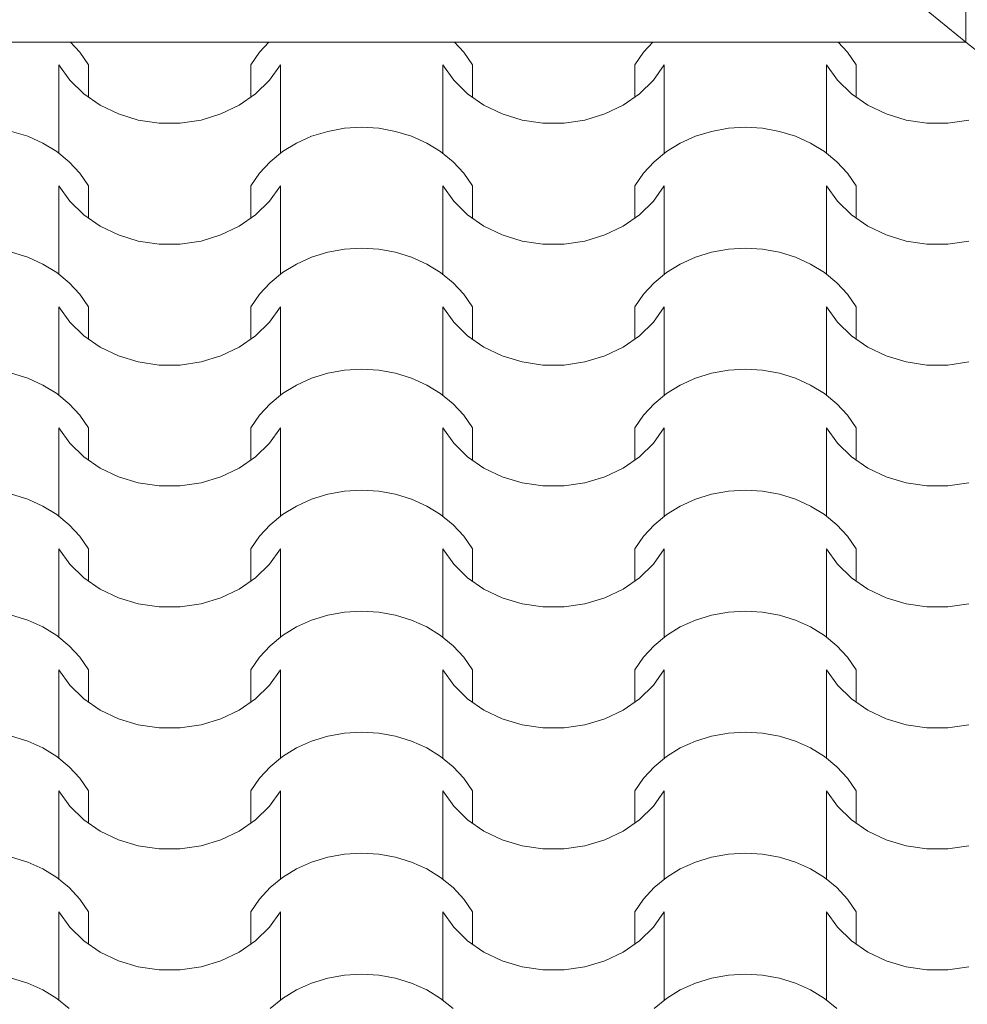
# Model space of a CAD drawing. Extents: x -631805 to -376315, y -40155 to 84873.
# Tile 252 of 256: x -487481 to -486478, y 71181 to 72224. Entities that reach past the tile are written whole.
import ezdxf

# ---------------------------------------------------------------- set-up
doc = ezdxf.new("R2010")
doc.units = 0
doc.header["$MEASUREMENT"] = 0
doc.linetypes.add('Dashed', pattern=[564.444447, 282.222223, -282.222223])
doc.layers.add('arch wypelnienia_Nr_Pióra__102', color=252, linetype='Continuous', lineweight=9)
doc.layers.add('INWENT.ŚCIANY_Nr_Pióra__21', color=252, linetype='Continuous', lineweight=9)

# ---------------------------------------------------------------- blocks, each defined once
blk = doc.blocks.new('*X885')
at = {"layer": 'arch wypelnienia_Nr_Pióra__102', "linetype": 'Continuous'}
for p, q in [((-489115.6, 136661.9), (-489125.5, 136672.7)), ((-488915.5, 136672.7), (-488925.4, 136661.9)), ((-488709.2, 136661.9), (-488719.1, 136672.7)), ((-488509.1, 136672.7), (-488519, 136661.9)), ((-488302.8, 136661.9), (-488312.7, 136672.7)), ((-489106.4, 136648.6), (-489115.6, 136661.9)), ((-488925.4, 136661.9), (-488934.6, 136648.6)), ((-488700, 136648.6), (-488709.2, 136661.9)), ((-488519, 136661.9), (-488528.2, 136648.6)), ((-488293.6, 136648.6), (-488302.8, 136661.9)), ((-489137.8, 136574.2), (-489137.8, 136648.6)), ((-489137.8, 136648.6), (-489126.2, 136632.3)), ((-489106.4, 136614.4), (-489106.4, 136648.6)), ((-488934.6, 136614.4), (-488934.6, 136648.6)), ((-488914.8, 136632.3), (-488903.2, 136648.6)), ((-488903.2, 136574.2), (-488903.2, 136648.6)), ((-488731.4, 136574.2), (-488731.4, 136648.6)), ((-488731.4, 136648.6), (-488719.8, 136632.3)), ((-488700, 136614.4), (-488700, 136648.6)), ((-488528.2, 136614.4), (-488528.2, 136648.6)), ((-488508.4, 136632.3), (-488496.8, 136648.6)), ((-488496.8, 136574.2), (-488496.8, 136648.6)), ((-488325, 136574.2), (-488325, 136648.6)), ((-488325, 136648.6), (-488313.4, 136632.3)), ((-488293.6, 136614.4), (-488293.6, 136648.6)), ((-489137.8, 136555.1), (-489137.8, 136629.5)), ((-489126.2, 136632.3), (-489111.5, 136617.9)), ((-488929.5, 136617.9), (-488914.8, 136632.3)), ((-488903.2, 136555.1), (-488903.2, 136629.5)), ((-488731.4, 136555.1), (-488731.4, 136629.5)), ((-488719.8, 136632.3), (-488705.1, 136617.9)), ((-488523.1, 136617.9), (-488508.4, 136632.3)), ((-488496.8, 136555.1), (-488496.8, 136629.5)), ((-488325, 136555.1), (-488325, 136629.5)), ((-488313.4, 136632.3), (-488298.7, 136617.9)), ((-489111.5, 136617.9), (-489094.2, 136605.9)), ((-488946.8, 136605.9), (-488929.5, 136617.9)), ((-488705.1, 136617.9), (-488687.8, 136605.9)), ((-488540.4, 136605.9), (-488523.1, 136617.9)), ((-488298.7, 136617.9), (-488281.4, 136605.9)), ((-489094.2, 136605.9), (-489074.7, 136596.6)), ((-488966.3, 136596.6), (-488946.8, 136605.9)), ((-488687.8, 136605.9), (-488668.3, 136596.6)), ((-488559.9, 136596.6), (-488540.4, 136605.9)), ((-488281.4, 136605.9), (-488261.9, 136596.6)), ((-489074.7, 136596.6), (-489053.7, 136590.2)), ((-488987.3, 136590.2), (-488966.3, 136596.6)), ((-488668.3, 136596.6), (-488647.3, 136590.2)), ((-488580.9, 136590.2), (-488559.9, 136596.6)), ((-488261.9, 136596.6), (-488240.9, 136590.2)), ((-489053.7, 136590.2), (-489031.7, 136587)), ((-489031.7, 136587), (-489020.5, 136587)), ((-489020.5, 136587), (-489009.3, 136587)), ((-489009.3, 136587), (-488987.3, 136590.2)), ((-488647.3, 136590.2), (-488625.3, 136587)), ((-488625.3, 136587), (-488614.1, 136587)), ((-488614.1, 136587), (-488602.9, 136587)), ((-488602.9, 136587), (-488580.9, 136590.2)), ((-488240.9, 136590.2), (-488218.9, 136587)), ((-488218.9, 136587), (-488207.7, 136587)), ((-488207.7, 136587), (-488196.5, 136587)), ((-488196.5, 136587), (-488174.5, 136590.2)), ((-489170.8, 136573), (-489187.8, 136578.2)), ((-489154.7, 136565.7), (-489170.8, 136573)), ((-488870.2, 136573), (-488886.3, 136565.7)), ((-488853.2, 136578.2), (-488870.2, 136573)), ((-488835.4, 136581.4), (-488853.2, 136578.2)), ((-488817.3, 136582.5), (-488835.4, 136581.4)), ((-488799.2, 136581.4), (-488817.3, 136582.5)), ((-488781.4, 136578.2), (-488799.2, 136581.4)), ((-488764.4, 136573), (-488781.4, 136578.2)), ((-488748.3, 136565.7), (-488764.4, 136573)), ((-488463.8, 136573), (-488479.9, 136565.7)), ((-488446.8, 136578.2), (-488463.8, 136573)), ((-488429, 136581.4), (-488446.8, 136578.2)), ((-488410.9, 136582.5), (-488429, 136581.4)), ((-488392.8, 136581.4), (-488410.9, 136582.5)), ((-488375, 136578.2), (-488392.8, 136581.4)), ((-488358, 136573), (-488375, 136578.2)), ((-488341.9, 136565.7), (-488358, 136573)), ((-489140, 136556.7), (-489154.7, 136565.7)), ((-488886.3, 136565.7), (-488901, 136556.7)), ((-488733.6, 136556.7), (-488748.3, 136565.7)), ((-488479.9, 136565.7), (-488494.6, 136556.7)), ((-488327.2, 136556.7), (-488341.9, 136565.7)), ((-489126.9, 136546), (-489140, 136556.7)), ((-488901, 136556.7), (-488914.1, 136546)), ((-488720.5, 136546), (-488733.6, 136556.7)), ((-488494.6, 136556.7), (-488507.7, 136546)), ((-488314.1, 136546), (-488327.2, 136556.7)), ((-489115.6, 136533.8), (-489126.9, 136546)), ((-488914.1, 136546), (-488925.4, 136533.8)), ((-488709.2, 136533.8), (-488720.5, 136546)), ((-488507.7, 136546), (-488519, 136533.8)), ((-488302.8, 136533.8), (-488314.1, 136546)), ((-489106.4, 136520.5), (-489115.6, 136533.8)), ((-488925.4, 136533.8), (-488934.6, 136520.5)), ((-488700, 136520.5), (-488709.2, 136533.8)), ((-488519, 136533.8), (-488528.2, 136520.5)), ((-488293.6, 136520.5), (-488302.8, 136533.8)), ((-489137.8, 136446.1), (-489137.8, 136520.5)), ((-489137.8, 136520.5), (-489126.2, 136504.2)), ((-489106.4, 136486.3), (-489106.4, 136520.5)), ((-488934.6, 136486.3), (-488934.6, 136520.5)), ((-488914.8, 136504.2), (-488903.2, 136520.5)), ((-488903.2, 136446.1), (-488903.2, 136520.5)), ((-488731.4, 136446.1), (-488731.4, 136520.5)), ((-488731.4, 136520.5), (-488719.8, 136504.2)), ((-488700, 136486.3), (-488700, 136520.5)), ((-488528.2, 136486.3), (-488528.2, 136520.5)), ((-488508.4, 136504.2), (-488496.8, 136520.5)), ((-488496.8, 136446.1), (-488496.8, 136520.5)), ((-488325, 136446.1), (-488325, 136520.5)), ((-488325, 136520.5), (-488313.4, 136504.2)), ((-488293.6, 136486.3), (-488293.6, 136520.5)), ((-489137.8, 136427.1), (-489137.8, 136501.4)), ((-489126.2, 136504.2), (-489111.5, 136489.9)), ((-488929.5, 136489.9), (-488914.8, 136504.2)), ((-488903.2, 136427.1), (-488903.2, 136501.4)), ((-488731.4, 136427.1), (-488731.4, 136501.4)), ((-488719.8, 136504.2), (-488705.1, 136489.9)), ((-488523.1, 136489.9), (-488508.4, 136504.2)), ((-488496.8, 136427.1), (-488496.8, 136501.4)), ((-488325, 136427.1), (-488325, 136501.4)), ((-488313.4, 136504.2), (-488298.7, 136489.9)), ((-489111.5, 136489.9), (-489094.2, 136477.8)), ((-488946.8, 136477.8), (-488929.5, 136489.9)), ((-488705.1, 136489.9), (-488687.8, 136477.8)), ((-488540.4, 136477.8), (-488523.1, 136489.9)), ((-488298.7, 136489.9), (-488281.4, 136477.8)), ((-489094.2, 136477.8), (-489074.7, 136468.5)), ((-489074.7, 136468.5), (-489053.7, 136462.1)), ((-488987.3, 136462.1), (-488966.3, 136468.5)), ((-488966.3, 136468.5), (-488946.8, 136477.8)), ((-488687.8, 136477.8), (-488668.3, 136468.5)), ((-488668.3, 136468.5), (-488647.3, 136462.1)), ((-488580.9, 136462.1), (-488559.9, 136468.5)), ((-488559.9, 136468.5), (-488540.4, 136477.8)), ((-488281.4, 136477.8), (-488261.9, 136468.5)), ((-488261.9, 136468.5), (-488240.9, 136462.1)), ((-489053.7, 136462.1), (-489031.7, 136458.9)), ((-489031.7, 136458.9), (-489020.5, 136458.9)), ((-489020.5, 136458.9), (-489009.3, 136458.9)), ((-489009.3, 136458.9), (-488987.3, 136462.1)), ((-488647.3, 136462.1), (-488625.3, 136458.9)), ((-488625.3, 136458.9), (-488614.1, 136458.9)), ((-488614.1, 136458.9), (-488602.9, 136458.9)), ((-488602.9, 136458.9), (-488580.9, 136462.1)), ((-488240.9, 136462.1), (-488218.9, 136458.9)), ((-488218.9, 136458.9), (-488207.7, 136458.9)), ((-488207.7, 136458.9), (-488196.5, 136458.9)), ((-488196.5, 136458.9), (-488174.5, 136462.1)), ((-489170.8, 136444.9), (-489187.8, 136450.2)), ((-488853.2, 136450.2), (-488870.2, 136444.9)), ((-488835.4, 136453.4), (-488853.2, 136450.2)), ((-488817.3, 136454.4), (-488835.4, 136453.4)), ((-488799.2, 136453.4), (-488817.3, 136454.4)), ((-488781.4, 136450.2), (-488799.2, 136453.4)), ((-488764.4, 136444.9), (-488781.4, 136450.2)), ((-488446.8, 136450.2), (-488463.8, 136444.9)), ((-488429, 136453.4), (-488446.8, 136450.2)), ((-488410.9, 136454.4), (-488429, 136453.4)), ((-488392.8, 136453.4), (-488410.9, 136454.4)), ((-488375, 136450.2), (-488392.8, 136453.4)), ((-488358, 136444.9), (-488375, 136450.2)), ((-489154.7, 136437.7), (-489170.8, 136444.9)), ((-489140, 136428.6), (-489154.7, 136437.7)), ((-488886.3, 136437.7), (-488901, 136428.6)), ((-488870.2, 136444.9), (-488886.3, 136437.7)), ((-488748.3, 136437.7), (-488764.4, 136444.9)), ((-488733.6, 136428.6), (-488748.3, 136437.7)), ((-488479.9, 136437.7), (-488494.6, 136428.6)), ((-488463.8, 136444.9), (-488479.9, 136437.7)), ((-488341.9, 136437.7), (-488358, 136444.9)), ((-488327.2, 136428.6), (-488341.9, 136437.7)), ((-489126.9, 136417.9), (-489140, 136428.6)), ((-488901, 136428.6), (-488914.1, 136417.9)), ((-488720.5, 136417.9), (-488733.6, 136428.6)), ((-488494.6, 136428.6), (-488507.7, 136417.9)), ((-488314.1, 136417.9), (-488327.2, 136428.6)), ((-489115.6, 136405.8), (-489126.9, 136417.9)), ((-488914.1, 136417.9), (-488925.4, 136405.8)), ((-488709.2, 136405.8), (-488720.5, 136417.9)), ((-488507.7, 136417.9), (-488519, 136405.8)), ((-488302.8, 136405.8), (-488314.1, 136417.9)), ((-489106.4, 136392.4), (-489115.6, 136405.8)), ((-488925.4, 136405.8), (-488934.6, 136392.4)), ((-488700, 136392.4), (-488709.2, 136405.8)), ((-488519, 136405.8), (-488528.2, 136392.4)), ((-488293.6, 136392.4), (-488302.8, 136405.8)), ((-489137.8, 136318.1), (-489137.8, 136392.4)), ((-489137.8, 136392.4), (-489126.2, 136376.1)), ((-489106.4, 136358.2), (-489106.4, 136392.4)), ((-488934.6, 136358.2), (-488934.6, 136392.4)), ((-488914.8, 136376.1), (-488903.2, 136392.4)), ((-488903.2, 136318.1), (-488903.2, 136392.4)), ((-488731.4, 136318.1), (-488731.4, 136392.4)), ((-488731.4, 136392.4), (-488719.8, 136376.1)), ((-488700, 136358.2), (-488700, 136392.4)), ((-488528.2, 136358.2), (-488528.2, 136392.4)), ((-488508.4, 136376.1), (-488496.8, 136392.4)), ((-488496.8, 136318.1), (-488496.8, 136392.4)), ((-488325, 136318.1), (-488325, 136392.4)), ((-488325, 136392.4), (-488313.4, 136376.1)), ((-488293.6, 136358.2), (-488293.6, 136392.4)), ((-489126.2, 136376.1), (-489111.5, 136361.8)), ((-488929.5, 136361.8), (-488914.8, 136376.1)), ((-488719.8, 136376.1), (-488705.1, 136361.8)), ((-488523.1, 136361.8), (-488508.4, 136376.1)), ((-488313.4, 136376.1), (-488298.7, 136361.8)), ((-489137.8, 136299), (-489137.8, 136373.4)), ((-488903.2, 136299), (-488903.2, 136373.4)), ((-488731.4, 136299), (-488731.4, 136373.4)), ((-488496.8, 136299), (-488496.8, 136373.4)), ((-488325, 136299), (-488325, 136373.4)), ((-489111.5, 136361.8), (-489094.2, 136349.8)), ((-488946.8, 136349.8), (-488929.5, 136361.8)), ((-488705.1, 136361.8), (-488687.8, 136349.8)), ((-488540.4, 136349.8), (-488523.1, 136361.8)), ((-488298.7, 136361.8), (-488281.4, 136349.8)), ((-489094.2, 136349.8), (-489074.7, 136340.4)), ((-488966.3, 136340.4), (-488946.8, 136349.8)), ((-488687.8, 136349.8), (-488668.3, 136340.4)), ((-488559.9, 136340.4), (-488540.4, 136349.8)), ((-488281.4, 136349.8), (-488261.9, 136340.4)), ((-489074.7, 136340.4), (-489053.7, 136334.1)), ((-489053.7, 136334.1), (-489031.7, 136330.8)), ((-489009.3, 136330.8), (-488987.3, 136334.1)), ((-488987.3, 136334.1), (-488966.3, 136340.4)), ((-488668.3, 136340.4), (-488647.3, 136334.1)), ((-488647.3, 136334.1), (-488625.3, 136330.8)), ((-488602.9, 136330.8), (-488580.9, 136334.1)), ((-488580.9, 136334.1), (-488559.9, 136340.4)), ((-488261.9, 136340.4), (-488240.9, 136334.1)), ((-488240.9, 136334.1), (-488218.9, 136330.8)), ((-488196.5, 136330.8), (-488174.5, 136334.1)), ((-489031.7, 136330.8), (-489020.5, 136330.8)), ((-489020.5, 136330.8), (-489009.3, 136330.8)), ((-488835.4, 136325.3), (-488853.2, 136322.1)), ((-488817.3, 136326.4), (-488835.4, 136325.3)), ((-488799.2, 136325.3), (-488817.3, 136326.4)), ((-488781.4, 136322.1), (-488799.2, 136325.3)), ((-488625.3, 136330.8), (-488614.1, 136330.8)), ((-488614.1, 136330.8), (-488602.9, 136330.8)), ((-488429, 136325.3), (-488446.8, 136322.1)), ((-488410.9, 136326.4), (-488429, 136325.3)), ((-488392.8, 136325.3), (-488410.9, 136326.4)), ((-488375, 136322.1), (-488392.8, 136325.3)), ((-488218.9, 136330.8), (-488207.7, 136330.8)), ((-488207.7, 136330.8), (-488196.5, 136330.8)), ((-489170.8, 136316.8), (-489187.8, 136322.1)), ((-489154.7, 136309.6), (-489170.8, 136316.8)), ((-488870.2, 136316.8), (-488886.3, 136309.6)), ((-488853.2, 136322.1), (-488870.2, 136316.8)), ((-488764.4, 136316.8), (-488781.4, 136322.1)), ((-488748.3, 136309.6), (-488764.4, 136316.8)), ((-488463.8, 136316.8), (-488479.9, 136309.6)), ((-488446.8, 136322.1), (-488463.8, 136316.8)), ((-488358, 136316.8), (-488375, 136322.1)), ((-488341.9, 136309.6), (-488358, 136316.8)), ((-489140, 136300.6), (-489154.7, 136309.6)), ((-488886.3, 136309.6), (-488901, 136300.6)), ((-488733.6, 136300.6), (-488748.3, 136309.6)), ((-488479.9, 136309.6), (-488494.6, 136300.6)), ((-488327.2, 136300.6), (-488341.9, 136309.6)), ((-489126.9, 136289.9), (-489140, 136300.6)), ((-488901, 136300.6), (-488914.1, 136289.9)), ((-488720.5, 136289.9), (-488733.6, 136300.6)), ((-488494.6, 136300.6), (-488507.7, 136289.9)), ((-488314.1, 136289.9), (-488327.2, 136300.6)), ((-489115.6, 136277.7), (-489126.9, 136289.9)), ((-488914.1, 136289.9), (-488925.4, 136277.7)), ((-488709.2, 136277.7), (-488720.5, 136289.9)), ((-488507.7, 136289.9), (-488519, 136277.7)), ((-488302.8, 136277.7), (-488314.1, 136289.9)), ((-489106.4, 136264.4), (-489115.6, 136277.7)), ((-488925.4, 136277.7), (-488934.6, 136264.4)), ((-488700, 136264.4), (-488709.2, 136277.7)), ((-488519, 136277.7), (-488528.2, 136264.4)), ((-488293.6, 136264.4), (-488302.8, 136277.7)), ((-489137.8, 136190), (-489137.8, 136264.4)), ((-489137.8, 136264.4), (-489126.2, 136248.1)), ((-489106.4, 136230.2), (-489106.4, 136264.4)), ((-488934.6, 136230.2), (-488934.6, 136264.4)), ((-488914.8, 136248.1), (-488903.2, 136264.4)), ((-488903.2, 136190), (-488903.2, 136264.4)), ((-488731.4, 136190), (-488731.4, 136264.4)), ((-488731.4, 136264.4), (-488719.8, 136248.1)), ((-488700, 136230.2), (-488700, 136264.4)), ((-488528.2, 136230.2), (-488528.2, 136264.4)), ((-488508.4, 136248.1), (-488496.8, 136264.4)), ((-488496.8, 136190), (-488496.8, 136264.4)), ((-488325, 136190), (-488325, 136264.4)), ((-488325, 136264.4), (-488313.4, 136248.1)), ((-488293.6, 136230.2), (-488293.6, 136264.4)), ((-489137.8, 136170.9), (-489137.8, 136245.3)), ((-489126.2, 136248.1), (-489111.5, 136233.7)), ((-488929.5, 136233.7), (-488914.8, 136248.1)), ((-488903.2, 136170.9), (-488903.2, 136245.3)), ((-488731.4, 136170.9), (-488731.4, 136245.3)), ((-488719.8, 136248.1), (-488705.1, 136233.7)), ((-488523.1, 136233.7), (-488508.4, 136248.1)), ((-488496.8, 136170.9), (-488496.8, 136245.3)), ((-488325, 136170.9), (-488325, 136245.3)), ((-488313.4, 136248.1), (-488298.7, 136233.7)), ((-489111.5, 136233.7), (-489094.2, 136221.7)), ((-488946.8, 136221.7), (-488929.5, 136233.7)), ((-488705.1, 136233.7), (-488687.8, 136221.7)), ((-488540.4, 136221.7), (-488523.1, 136233.7)), ((-488298.7, 136233.7), (-488281.4, 136221.7)), ((-489094.2, 136221.7), (-489074.7, 136212.4)), ((-488966.3, 136212.4), (-488946.8, 136221.7)), ((-488687.8, 136221.7), (-488668.3, 136212.4)), ((-488559.9, 136212.4), (-488540.4, 136221.7)), ((-488281.4, 136221.7), (-488261.9, 136212.4)), ((-489074.7, 136212.4), (-489053.7, 136206)), ((-488987.3, 136206), (-488966.3, 136212.4)), ((-488668.3, 136212.4), (-488647.3, 136206)), ((-488580.9, 136206), (-488559.9, 136212.4)), ((-488261.9, 136212.4), (-488240.9, 136206)), ((-489053.7, 136206), (-489031.7, 136202.8)), ((-489031.7, 136202.8), (-489020.5, 136202.8)), ((-489020.5, 136202.8), (-489009.3, 136202.8)), ((-489009.3, 136202.8), (-488987.3, 136206)), ((-488817.3, 136198.3), (-488835.4, 136197.2)), ((-488799.2, 136197.2), (-488817.3, 136198.3)), ((-488647.3, 136206), (-488625.3, 136202.8)), ((-488625.3, 136202.8), (-488614.1, 136202.8)), ((-488614.1, 136202.8), (-488602.9, 136202.8)), ((-488602.9, 136202.8), (-488580.9, 136206)), ((-488410.9, 136198.3), (-488429, 136197.2)), ((-488392.8, 136197.2), (-488410.9, 136198.3)), ((-488240.9, 136206), (-488218.9, 136202.8)), ((-488218.9, 136202.8), (-488207.7, 136202.8)), ((-488207.7, 136202.8), (-488196.5, 136202.8)), ((-488196.5, 136202.8), (-488174.5, 136206)), ((-489170.8, 136188.8), (-489187.8, 136194)), ((-489154.7, 136181.5), (-489170.8, 136188.8)), ((-488870.2, 136188.8), (-488886.3, 136181.5)), ((-488853.2, 136194), (-488870.2, 136188.8)), ((-488835.4, 136197.2), (-488853.2, 136194)), ((-488781.4, 136194), (-488799.2, 136197.2)), ((-488764.4, 136188.8), (-488781.4, 136194)), ((-488748.3, 136181.5), (-488764.4, 136188.8)), ((-488463.8, 136188.8), (-488479.9, 136181.5)), ((-488446.8, 136194), (-488463.8, 136188.8)), ((-488429, 136197.2), (-488446.8, 136194)), ((-488375, 136194), (-488392.8, 136197.2)), ((-488358, 136188.8), (-488375, 136194)), ((-488341.9, 136181.5), (-488358, 136188.8)), ((-489140, 136172.5), (-489154.7, 136181.5)), ((-488886.3, 136181.5), (-488901, 136172.5)), ((-488733.6, 136172.5), (-488748.3, 136181.5)), ((-488479.9, 136181.5), (-488494.6, 136172.5)), ((-488327.2, 136172.5), (-488341.9, 136181.5)), ((-489126.9, 136161.8), (-489140, 136172.5)), ((-488901, 136172.5), (-488914.1, 136161.8)), ((-488720.5, 136161.8), (-488733.6, 136172.5)), ((-488494.6, 136172.5), (-488507.7, 136161.8)), ((-488314.1, 136161.8), (-488327.2, 136172.5)), ((-489115.6, 136149.6), (-489126.9, 136161.8)), ((-488914.1, 136161.8), (-488925.4, 136149.6)), ((-488709.2, 136149.6), (-488720.5, 136161.8)), ((-488507.7, 136161.8), (-488519, 136149.6)), ((-488302.8, 136149.6), (-488314.1, 136161.8)), ((-489106.4, 136136.3), (-489115.6, 136149.6)), ((-488925.4, 136149.6), (-488934.6, 136136.3)), ((-488700, 136136.3), (-488709.2, 136149.6)), ((-488519, 136149.6), (-488528.2, 136136.3)), ((-488293.6, 136136.3), (-488302.8, 136149.6)), ((-489137.8, 136061.9), (-489137.8, 136136.3)), ((-489137.8, 136136.3), (-489126.2, 136120)), ((-489106.4, 136102.1), (-489106.4, 136136.3)), ((-488934.6, 136102.1), (-488934.6, 136136.3)), ((-488914.8, 136120), (-488903.2, 136136.3)), ((-488903.2, 136061.9), (-488903.2, 136136.3)), ((-488731.4, 136061.9), (-488731.4, 136136.3)), ((-488731.4, 136136.3), (-488719.8, 136120)), ((-488700, 136102.1), (-488700, 136136.3)), ((-488528.2, 136102.1), (-488528.2, 136136.3)), ((-488508.4, 136120), (-488496.8, 136136.3)), ((-488496.8, 136061.9), (-488496.8, 136136.3)), ((-488325, 136061.9), (-488325, 136136.3)), ((-488325, 136136.3), (-488313.4, 136120)), ((-488293.6, 136102.1), (-488293.6, 136136.3)), ((-489137.8, 136042.9), (-489137.8, 136117.2)), ((-489126.2, 136120), (-489111.5, 136105.6)), ((-488929.5, 136105.6), (-488914.8, 136120)), ((-488903.2, 136042.9), (-488903.2, 136117.2)), ((-488731.4, 136042.9), (-488731.4, 136117.2)), ((-488719.8, 136120), (-488705.1, 136105.6)), ((-488523.1, 136105.6), (-488508.4, 136120)), ((-488496.8, 136042.9), (-488496.8, 136117.2)), ((-488325, 136042.9), (-488325, 136117.2)), ((-488313.4, 136120), (-488298.7, 136105.6)), ((-489111.5, 136105.6), (-489094.2, 136093.6)), ((-488946.8, 136093.6), (-488929.5, 136105.6)), ((-488705.1, 136105.6), (-488687.8, 136093.6)), ((-488540.4, 136093.6), (-488523.1, 136105.6)), ((-488298.7, 136105.6), (-488281.4, 136093.6)), ((-489094.2, 136093.6), (-489074.7, 136084.3)), ((-488966.3, 136084.3), (-488946.8, 136093.6)), ((-488687.8, 136093.6), (-488668.3, 136084.3)), ((-488559.9, 136084.3), (-488540.4, 136093.6)), ((-488281.4, 136093.6), (-488261.9, 136084.3)), ((-489074.7, 136084.3), (-489053.7, 136077.9)), ((-488987.3, 136077.9), (-488966.3, 136084.3)), ((-488668.3, 136084.3), (-488647.3, 136077.9)), ((-488580.9, 136077.9), (-488559.9, 136084.3)), ((-488261.9, 136084.3), (-488240.9, 136077.9)), ((-489053.7, 136077.9), (-489031.7, 136074.7)), ((-489031.7, 136074.7), (-489020.5, 136074.7)), ((-489020.5, 136074.7), (-489009.3, 136074.7)), ((-489009.3, 136074.7), (-488987.3, 136077.9)), ((-488647.3, 136077.9), (-488625.3, 136074.7)), ((-488625.3, 136074.7), (-488614.1, 136074.7)), ((-488614.1, 136074.7), (-488602.9, 136074.7)), ((-488602.9, 136074.7), (-488580.9, 136077.9)), ((-488240.9, 136077.9), (-488218.9, 136074.7)), ((-488218.9, 136074.7), (-488207.7, 136074.7)), ((-488207.7, 136074.7), (-488196.5, 136074.7)), ((-488196.5, 136074.7), (-488174.5, 136077.9)), ((-489170.8, 136060.7), (-489187.8, 136066)), ((-488853.2, 136066), (-488870.2, 136060.7)), ((-488835.4, 136069.1), (-488853.2, 136066)), ((-488817.3, 136070.2), (-488835.4, 136069.1)), ((-488799.2, 136069.1), (-488817.3, 136070.2)), ((-488781.4, 136066), (-488799.2, 136069.1)), ((-488764.4, 136060.7), (-488781.4, 136066)), ((-488446.8, 136066), (-488463.8, 136060.7)), ((-488429, 136069.1), (-488446.8, 136066)), ((-488410.9, 136070.2), (-488429, 136069.1)), ((-488392.8, 136069.1), (-488410.9, 136070.2)), ((-488375, 136066), (-488392.8, 136069.1)), ((-488358, 136060.7), (-488375, 136066)), ((-489154.7, 136053.5), (-489170.8, 136060.7)), ((-489140, 136044.4), (-489154.7, 136053.5)), ((-488886.3, 136053.5), (-488901, 136044.4)), ((-488870.2, 136060.7), (-488886.3, 136053.5)), ((-488748.3, 136053.5), (-488764.4, 136060.7)), ((-488733.6, 136044.4), (-488748.3, 136053.5)), ((-488479.9, 136053.5), (-488494.6, 136044.4)), ((-488463.8, 136060.7), (-488479.9, 136053.5)), ((-488341.9, 136053.5), (-488358, 136060.7)), ((-488327.2, 136044.4), (-488341.9, 136053.5)), ((-489126.9, 136033.7), (-489140, 136044.4)), ((-488901, 136044.4), (-488914.1, 136033.7)), ((-488720.5, 136033.7), (-488733.6, 136044.4)), ((-488494.6, 136044.4), (-488507.7, 136033.7)), ((-488314.1, 136033.7), (-488327.2, 136044.4)), ((-489115.6, 136021.6), (-489126.9, 136033.7)), ((-488914.1, 136033.7), (-488925.4, 136021.6)), ((-488709.2, 136021.6), (-488720.5, 136033.7)), ((-488507.7, 136033.7), (-488519, 136021.6)), ((-488302.8, 136021.6), (-488314.1, 136033.7)), ((-489106.4, 136008.2), (-489115.6, 136021.6)), ((-488925.4, 136021.6), (-488934.6, 136008.2)), ((-488700, 136008.2), (-488709.2, 136021.6)), ((-488519, 136021.6), (-488528.2, 136008.2)), ((-488293.6, 136008.2), (-488302.8, 136021.6)), ((-489137.8, 135933.8), (-489137.8, 136008.2)), ((-489137.8, 136008.2), (-489126.2, 135991.9)), ((-489106.4, 135974), (-489106.4, 136008.2)), ((-488934.6, 135974), (-488934.6, 136008.2)), ((-488914.8, 135991.9), (-488903.2, 136008.2)), ((-488903.2, 135933.8), (-488903.2, 136008.2)), ((-488731.4, 135933.8), (-488731.4, 136008.2)), ((-488731.4, 136008.2), (-488719.8, 135991.9)), ((-488700, 135974), (-488700, 136008.2)), ((-488528.2, 135974), (-488528.2, 136008.2)), ((-488508.4, 135991.9), (-488496.8, 136008.2)), ((-488496.8, 135933.8), (-488496.8, 136008.2)), ((-488325, 135933.8), (-488325, 136008.2)), ((-488325, 136008.2), (-488313.4, 135991.9)), ((-488293.6, 135974), (-488293.6, 136008.2)), ((-489137.8, 135914.8), (-489137.8, 135989.1)), ((-489126.2, 135991.9), (-489111.5, 135977.6)), ((-488929.5, 135977.6), (-488914.8, 135991.9)), ((-488903.2, 135914.8), (-488903.2, 135989.1)), ((-488731.4, 135914.8), (-488731.4, 135989.1)), ((-488719.8, 135991.9), (-488705.1, 135977.6)), ((-488523.1, 135977.6), (-488508.4, 135991.9)), ((-488496.8, 135914.8), (-488496.8, 135989.1)), ((-488325, 135914.8), (-488325, 135989.1)), ((-488313.4, 135991.9), (-488298.7, 135977.6)), ((-489111.5, 135977.6), (-489094.2, 135965.6)), ((-488946.8, 135965.6), (-488929.5, 135977.6)), ((-488705.1, 135977.6), (-488687.8, 135965.6)), ((-488540.4, 135965.6), (-488523.1, 135977.6)), ((-488298.7, 135977.6), (-488281.4, 135965.6)), ((-489094.2, 135965.6), (-489074.7, 135956.2)), ((-488966.3, 135956.2), (-488946.8, 135965.6)), ((-488687.8, 135965.6), (-488668.3, 135956.2)), ((-488559.9, 135956.2), (-488540.4, 135965.6)), ((-488281.4, 135965.6), (-488261.9, 135956.2)), ((-489074.7, 135956.2), (-489053.7, 135949.8)), ((-489053.7, 135949.8), (-489031.7, 135946.6)), ((-489009.3, 135946.6), (-488987.3, 135949.8)), ((-488987.3, 135949.8), (-488966.3, 135956.2)), ((-488668.3, 135956.2), (-488647.3, 135949.8)), ((-488647.3, 135949.8), (-488625.3, 135946.6)), ((-488602.9, 135946.6), (-488580.9, 135949.8)), ((-488580.9, 135949.8), (-488559.9, 135956.2)), ((-488261.9, 135956.2), (-488240.9, 135949.8)), ((-488240.9, 135949.8), (-488218.9, 135946.6)), ((-488196.5, 135946.6), (-488174.5, 135949.8)), ((-489170.8, 135932.6), (-489187.8, 135937.9)), ((-489031.7, 135946.6), (-489020.5, 135946.6)), ((-489020.5, 135946.6), (-489009.3, 135946.6)), ((-488853.2, 135937.9), (-488870.2, 135932.6)), ((-488835.4, 135941.1), (-488853.2, 135937.9)), ((-488817.3, 135942.2), (-488835.4, 135941.1)), ((-488799.2, 135941.1), (-488817.3, 135942.2)), ((-488781.4, 135937.9), (-488799.2, 135941.1)), ((-488764.4, 135932.6), (-488781.4, 135937.9)), ((-488625.3, 135946.6), (-488614.1, 135946.6)), ((-488614.1, 135946.6), (-488602.9, 135946.6)), ((-488446.8, 135937.9), (-488463.8, 135932.6)), ((-488429, 135941.1), (-488446.8, 135937.9)), ((-488410.9, 135942.2), (-488429, 135941.1)), ((-488392.8, 135941.1), (-488410.9, 135942.2)), ((-488375, 135937.9), (-488392.8, 135941.1)), ((-488358, 135932.6), (-488375, 135937.9)), ((-488218.9, 135946.6), (-488207.7, 135946.6)), ((-488207.7, 135946.6), (-488196.5, 135946.6)), ((-489154.7, 135925.4), (-489170.8, 135932.6)), ((-488870.2, 135932.6), (-488886.3, 135925.4)), ((-488748.3, 135925.4), (-488764.4, 135932.6)), ((-488463.8, 135932.6), (-488479.9, 135925.4)), ((-488341.9, 135925.4), (-488358, 135932.6)), ((-489140, 135916.3), (-489154.7, 135925.4)), ((-489126.9, 135905.6), (-489140, 135916.3)), ((-488901, 135916.3), (-488914.1, 135905.6)), ((-488886.3, 135925.4), (-488901, 135916.3)), ((-488733.6, 135916.3), (-488748.3, 135925.4)), ((-488720.5, 135905.6), (-488733.6, 135916.3)), ((-488494.6, 135916.3), (-488507.7, 135905.6)), ((-488479.9, 135925.4), (-488494.6, 135916.3)), ((-488327.2, 135916.3), (-488341.9, 135925.4)), ((-488314.1, 135905.6), (-488327.2, 135916.3)), ((-489115.6, 135893.5), (-489126.9, 135905.6)), ((-488914.1, 135905.6), (-488925.4, 135893.5)), ((-488709.2, 135893.5), (-488720.5, 135905.6)), ((-488507.7, 135905.6), (-488519, 135893.5)), ((-488302.8, 135893.5), (-488314.1, 135905.6)), ((-489106.4, 135880.1), (-489115.6, 135893.5)), ((-488925.4, 135893.5), (-488934.6, 135880.1)), ((-488700, 135880.1), (-488709.2, 135893.5)), ((-488519, 135893.5), (-488528.2, 135880.1)), ((-488293.6, 135880.1), (-488302.8, 135893.5)), ((-489137.8, 135805.8), (-489137.8, 135880.1)), ((-489137.8, 135880.1), (-489126.2, 135863.9)), ((-489106.4, 135846), (-489106.4, 135880.1)), ((-488934.6, 135846), (-488934.6, 135880.1)), ((-488914.8, 135863.9), (-488903.2, 135880.1)), ((-488903.2, 135805.8), (-488903.2, 135880.1)), ((-488731.4, 135805.8), (-488731.4, 135880.1)), ((-488731.4, 135880.1), (-488719.8, 135863.9)), ((-488700, 135846), (-488700, 135880.1)), ((-488528.2, 135846), (-488528.2, 135880.1)), ((-488508.4, 135863.9), (-488496.8, 135880.1)), ((-488496.8, 135805.8), (-488496.8, 135880.1)), ((-488325, 135805.8), (-488325, 135880.1)), ((-488325, 135880.1), (-488313.4, 135863.9)), ((-488293.6, 135846), (-488293.6, 135880.1)), ((-489126.2, 135863.9), (-489111.5, 135849.5)), ((-488929.5, 135849.5), (-488914.8, 135863.9)), ((-488719.8, 135863.9), (-488705.1, 135849.5)), ((-488523.1, 135849.5), (-488508.4, 135863.9)), ((-488313.4, 135863.9), (-488298.7, 135849.5)), ((-489137.8, 135786.7), (-489137.8, 135861.1)), ((-488903.2, 135786.7), (-488903.2, 135861.1)), ((-488731.4, 135786.7), (-488731.4, 135861.1)), ((-488496.8, 135786.7), (-488496.8, 135861.1)), ((-488325, 135786.7), (-488325, 135861.1)), ((-489111.5, 135849.5), (-489094.2, 135837.5)), ((-488946.8, 135837.5), (-488929.5, 135849.5)), ((-488705.1, 135849.5), (-488687.8, 135837.5)), ((-488540.4, 135837.5), (-488523.1, 135849.5)), ((-488298.7, 135849.5), (-488281.4, 135837.5)), ((-489094.2, 135837.5), (-489074.7, 135828.2)), ((-488966.3, 135828.2), (-488946.8, 135837.5)), ((-488687.8, 135837.5), (-488668.3, 135828.2)), ((-488559.9, 135828.2), (-488540.4, 135837.5)), ((-488281.4, 135837.5), (-488261.9, 135828.2)), ((-489074.7, 135828.2), (-489053.7, 135821.8)), ((-488987.3, 135821.8), (-488966.3, 135828.2)), ((-488668.3, 135828.2), (-488647.3, 135821.8)), ((-488580.9, 135821.8), (-488559.9, 135828.2)), ((-488261.9, 135828.2), (-488240.9, 135821.8)), ((-489053.7, 135821.8), (-489031.7, 135818.5)), ((-489031.7, 135818.5), (-489020.5, 135818.5)), ((-489020.5, 135818.5), (-489009.3, 135818.5)), ((-489009.3, 135818.5), (-488987.3, 135821.8)), ((-488835.4, 135813), (-488853.2, 135809.8)), ((-488817.3, 135814.1), (-488835.4, 135813)), ((-488799.2, 135813), (-488817.3, 135814.1)), ((-488781.4, 135809.8), (-488799.2, 135813)), ((-488647.3, 135821.8), (-488625.3, 135818.5)), ((-488625.3, 135818.5), (-488614.1, 135818.5)), ((-488614.1, 135818.5), (-488602.9, 135818.5)), ((-488602.9, 135818.5), (-488580.9, 135821.8)), ((-488429, 135813), (-488446.8, 135809.8)), ((-488410.9, 135814.1), (-488429, 135813)), ((-488392.8, 135813), (-488410.9, 135814.1)), ((-488375, 135809.8), (-488392.8, 135813)), ((-488240.9, 135821.8), (-488218.9, 135818.5)), ((-488218.9, 135818.5), (-488207.7, 135818.5)), ((-488207.7, 135818.5), (-488196.5, 135818.5)), ((-488196.5, 135818.5), (-488174.5, 135821.8)), ((-489170.8, 135804.5), (-489187.8, 135809.8)), ((-489154.7, 135797.3), (-489170.8, 135804.5)), ((-488870.2, 135804.5), (-488886.3, 135797.3)), ((-488853.2, 135809.8), (-488870.2, 135804.5)), ((-488764.4, 135804.5), (-488781.4, 135809.8)), ((-488748.3, 135797.3), (-488764.4, 135804.5)), ((-488463.8, 135804.5), (-488479.9, 135797.3)), ((-488446.8, 135809.8), (-488463.8, 135804.5)), ((-488358, 135804.5), (-488375, 135809.8)), ((-488341.9, 135797.3), (-488358, 135804.5)), ((-489140, 135788.3), (-489154.7, 135797.3)), ((-488886.3, 135797.3), (-488901, 135788.3)), ((-488733.6, 135788.3), (-488748.3, 135797.3)), ((-488479.9, 135797.3), (-488494.6, 135788.3)), ((-488327.2, 135788.3), (-488341.9, 135797.3)), ((-489126.9, 135777.6), (-489140, 135788.3)), ((-488901, 135788.3), (-488914.1, 135777.6)), ((-488720.5, 135777.6), (-488733.6, 135788.3)), ((-488494.6, 135788.3), (-488507.7, 135777.6)), ((-488314.1, 135777.6), (-488327.2, 135788.3)), ((-489115.6, 135765.4), (-489126.9, 135777.6)), ((-488914.1, 135777.6), (-488925.4, 135765.4)), ((-488709.2, 135765.4), (-488720.5, 135777.6)), ((-488507.7, 135777.6), (-488519, 135765.4)), ((-488302.8, 135765.4), (-488314.1, 135777.6)), ((-489106.4, 135752.1), (-489115.6, 135765.4)), ((-488925.4, 135765.4), (-488934.6, 135752.1)), ((-488700, 135752.1), (-488709.2, 135765.4)), ((-488519, 135765.4), (-488528.2, 135752.1)), ((-488293.6, 135752.1), (-488302.8, 135765.4)), ((-489137.8, 135677.7), (-489137.8, 135752.1)), ((-489137.8, 135752.1), (-489126.2, 135735.8)), ((-489106.4, 135717.9), (-489106.4, 135752.1)), ((-488934.6, 135717.9), (-488934.6, 135752.1)), ((-488914.8, 135735.8), (-488903.2, 135752.1)), ((-488903.2, 135677.7), (-488903.2, 135752.1)), ((-488731.4, 135677.7), (-488731.4, 135752.1)), ((-488731.4, 135752.1), (-488719.8, 135735.8)), ((-488700, 135717.9), (-488700, 135752.1)), ((-488528.2, 135717.9), (-488528.2, 135752.1)), ((-488508.4, 135735.8), (-488496.8, 135752.1)), ((-488496.8, 135677.7), (-488496.8, 135752.1)), ((-488325, 135677.7), (-488325, 135752.1)), ((-488325, 135752.1), (-488313.4, 135735.8)), ((-488293.6, 135717.9), (-488293.6, 135752.1)), ((-489137.8, 135658.6), (-489137.8, 135733)), ((-489126.2, 135735.8), (-489111.5, 135721.4)), ((-488929.5, 135721.4), (-488914.8, 135735.8)), ((-488903.2, 135658.6), (-488903.2, 135733)), ((-488731.4, 135658.6), (-488731.4, 135733)), ((-488719.8, 135735.8), (-488705.1, 135721.4)), ((-488523.1, 135721.4), (-488508.4, 135735.8)), ((-488496.8, 135658.6), (-488496.8, 135733)), ((-488325, 135658.6), (-488325, 135733)), ((-488313.4, 135735.8), (-488298.7, 135721.4)), ((-489111.5, 135721.4), (-489094.2, 135709.4)), ((-488946.8, 135709.4), (-488929.5, 135721.4)), ((-488705.1, 135721.4), (-488687.8, 135709.4)), ((-488540.4, 135709.4), (-488523.1, 135721.4)), ((-488298.7, 135721.4), (-488281.4, 135709.4)), ((-489094.2, 135709.4), (-489074.7, 135700.1)), ((-488966.3, 135700.1), (-488946.8, 135709.4)), ((-488687.8, 135709.4), (-488668.3, 135700.1)), ((-488559.9, 135700.1), (-488540.4, 135709.4)), ((-488281.4, 135709.4), (-488261.9, 135700.1)), ((-489074.7, 135700.1), (-489053.7, 135693.7)), ((-488987.3, 135693.7), (-488966.3, 135700.1)), ((-488668.3, 135700.1), (-488647.3, 135693.7)), ((-488580.9, 135693.7), (-488559.9, 135700.1)), ((-488261.9, 135700.1), (-488240.9, 135693.7)), ((-489053.7, 135693.7), (-489031.7, 135690.5)), ((-489031.7, 135690.5), (-489020.5, 135690.5)), ((-489020.5, 135690.5), (-489009.3, 135690.5)), ((-489009.3, 135690.5), (-488987.3, 135693.7)), ((-488647.3, 135693.7), (-488625.3, 135690.5)), ((-488625.3, 135690.5), (-488614.1, 135690.5)), ((-488614.1, 135690.5), (-488602.9, 135690.5)), ((-488602.9, 135690.5), (-488580.9, 135693.7)), ((-488240.9, 135693.7), (-488218.9, 135690.5)), ((-488218.9, 135690.5), (-488207.7, 135690.5)), ((-488207.7, 135690.5), (-488196.5, 135690.5)), ((-488196.5, 135690.5), (-488174.5, 135693.7)), ((-489170.8, 135676.5), (-489187.8, 135681.7)), ((-489154.7, 135669.3), (-489170.8, 135676.5)), ((-488870.2, 135676.5), (-488886.3, 135669.3)), ((-488853.2, 135681.7), (-488870.2, 135676.5)), ((-488835.4, 135684.9), (-488853.2, 135681.7)), ((-488817.3, 135686), (-488835.4, 135684.9)), ((-488799.2, 135684.9), (-488817.3, 135686)), ((-488781.4, 135681.7), (-488799.2, 135684.9)), ((-488764.4, 135676.5), (-488781.4, 135681.7)), ((-488748.3, 135669.3), (-488764.4, 135676.5)), ((-488463.8, 135676.5), (-488479.9, 135669.3)), ((-488446.8, 135681.7), (-488463.8, 135676.5)), ((-488429, 135684.9), (-488446.8, 135681.7)), ((-488410.9, 135686), (-488429, 135684.9)), ((-488392.8, 135684.9), (-488410.9, 135686)), ((-488375, 135681.7), (-488392.8, 135684.9)), ((-488358, 135676.5), (-488375, 135681.7)), ((-488341.9, 135669.3), (-488358, 135676.5)), ((-489140, 135660.2), (-489154.7, 135669.3)), ((-488886.3, 135669.3), (-488901, 135660.2)), ((-488733.6, 135660.2), (-488748.3, 135669.3)), ((-488479.9, 135669.3), (-488494.6, 135660.2)), ((-488327.2, 135660.2), (-488341.9, 135669.3)), ((-489126.9, 135649.5), (-489140, 135660.2)), ((-488901, 135660.2), (-488914.1, 135649.5)), ((-488720.5, 135649.5), (-488733.6, 135660.2)), ((-488494.6, 135660.2), (-488507.7, 135649.5)), ((-488314.1, 135649.5), (-488327.2, 135660.2))]:
    blk.add_line(p, q, dxfattribs=at)
blk = doc.blocks.new('Wypełnienie_32')
at = {"layer": 'arch wypelnienia_Nr_Pióra__102', "linetype": 'Dashed'}
blk.add_blockref('*X885', (0, 0), dxfattribs=at)

msp = doc.modelspace()

# ---------------------------------------------------------------- linework, layer by layer
at = {"layer": 'INWENT.ŚCIANY_Nr_Pióra__21', "linetype": 'Continuous'}
for p, q in [((-486479.6, 77171.8), (-486479.6, 72199.9)), ((-488812.2, 74111.8), (-486479.6, 72199.9)), ((-486479.6, 72199.9), (-489022.2, 72199.9)), ((-483917.2, 70169.7), (-486479.6, 72199.9))]:
    msp.add_line(p, q, dxfattribs=at)

# ---------------------------------------------------------------- block references
at = {"layer": 'arch wypelnienia_Nr_Pióra__102', "linetype": 'Dashed'}
msp.add_blockref('Wypełnienie_32', (1698, -64472.7), dxfattribs=at)

doc.saveas('drawing.dxf')
